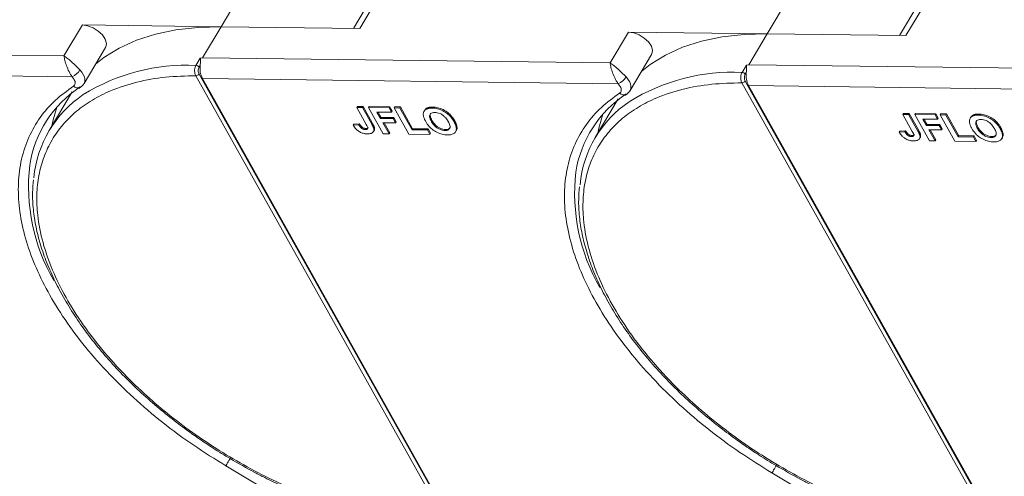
# Model space of a CAD drawing. Header units: millimetres. Extents: x -1595 to 486, y -108 to 1350.
# Tile 30 of 52: x -322 to -225, y 1157 to 1202. Entities that reach past the tile are written whole.
import ezdxf

# ---------------------------------------------------------------- set-up
doc = ezdxf.new("R2010")
doc.units = ezdxf.units.MM

msp = doc.modelspace()

# ---------------------------------------------------------------- linework, layer by layer
at = {"color": 7, "linetype": 'Continuous', "lineweight": 15}
for p, q in [((-299.683, 1204.647), (-301.794, 1201.098)), ((-286.884, 1204.108), (-288.774, 1200.93)), ((-288.163, 1200.922), (-286.052, 1204.471)), ((-246.006, 1203.956), (-248.117, 1200.407)), ((-233.207, 1203.417), (-235.097, 1200.239)), ((-234.486, 1200.231), (-232.375, 1203.78)), ((-315.424, 1201.273), (-317.234, 1198.231)), ((-301.794, 1201.098), (-315.424, 1201.273)), ((-303.603, 1198.056), (-301.794, 1201.098)), ((-301.794, 1201.098), (-288.163, 1200.922)), ((-261.748, 1200.582), (-263.557, 1197.54)), ((-248.117, 1200.407), (-261.748, 1200.582)), ((-249.926, 1197.365), (-248.117, 1200.407)), ((-248.117, 1200.407), (-234.486, 1200.231)), ((-315.262, 1195.514), (-313.151, 1199.063)), ((-317.234, 1198.231), (-357.28, 1198.746)), ((-261.585, 1194.823), (-259.474, 1198.372)), ((-304.263, 1197.297), (-303.833, 1198.019)), ((-303.954, 1197.114), (-303.843, 1197.301)), ((-303.833, 1198.019), (-303.603, 1198.056)), ((-263.557, 1197.54), (-303.603, 1198.056)), ((-250.586, 1196.606), (-250.157, 1197.329)), ((-250.157, 1197.329), (-249.926, 1197.365)), ((-209.88, 1196.849), (-249.926, 1197.365)), ((-357.306, 1196.703), (-316.426, 1196.177)), ((-316.231, 1195.919), (-316.426, 1196.177)), ((-279.477, 1152.014), (-304.274, 1196.275)), ((-279.165, 1152.189), (-303.962, 1196.45)), ((-250.277, 1196.423), (-250.166, 1196.61)), ((-303.629, 1196.012), (-262.749, 1195.486)), ((-303.629, 1196.012), (-279.408, 1152.779)), ((-262.554, 1195.228), (-262.749, 1195.486)), ((-225.8, 1151.323), (-250.598, 1195.584)), ((-225.488, 1151.498), (-250.286, 1195.759)), ((-249.953, 1195.321), (-209.072, 1194.795)), ((-249.953, 1195.321), (-225.731, 1152.088)), ((-316.429, 1194.702), (-318.69, 1190.9)), ((-315.782, 1195.013), (-315.598, 1195.141)), ((-262.105, 1194.322), (-261.921, 1194.45)), ((-288.402, 1193.261), (-288.462, 1193.16)), ((-288.402, 1193.261), (-287.834, 1193.254)), ((-287.834, 1193.254), (-287.895, 1193.153)), ((-287.834, 1193.254), (-286.926, 1191.632)), ((-262.752, 1194.011), (-265.014, 1190.209)), ((-287.529, 1191.494), (-288.462, 1193.16)), ((-288.462, 1193.16), (-287.895, 1193.153)), ((-287.895, 1193.153), (-286.986, 1191.53)), ((-287.229, 1193.246), (-287.29, 1193.145)), ((-285.848, 1190.571), (-287.29, 1193.145)), ((-287.29, 1193.145), (-285.286, 1193.119)), ((-287.229, 1193.246), (-285.225, 1193.221)), ((-285.045, 1192.69), (-286.482, 1192.709)), ((-286.482, 1192.709), (-286.131, 1192.082)), ((-286.364, 1192.707), (-286.071, 1192.183)), ((-285.225, 1193.221), (-285.286, 1193.119)), ((-285.286, 1193.119), (-285.045, 1192.69)), ((-285.225, 1193.221), (-284.985, 1192.792)), ((-284.985, 1192.792), (-285.045, 1192.69)), ((-284.734, 1193.214), (-284.794, 1193.113)), ((-283.352, 1190.539), (-284.794, 1193.113)), ((-284.794, 1193.113), (-284.227, 1193.105)), ((-284.734, 1193.214), (-284.167, 1193.207)), ((-284.167, 1193.207), (-284.227, 1193.105)), ((-284.227, 1193.105), (-283.026, 1190.961)), ((-284.167, 1193.207), (-282.965, 1191.062)), ((-281.781, 1192.886), (-281.841, 1192.785)), ((-281.54, 1193.106), (-281.601, 1193.004)), ((-280.975, 1193.199), (-281.036, 1193.097)), ((-234.725, 1192.571), (-234.785, 1192.469)), ((-233.852, 1190.804), (-234.785, 1192.469)), ((-234.785, 1192.469), (-234.218, 1192.462)), ((-234.725, 1192.571), (-234.158, 1192.563)), ((-234.158, 1192.563), (-234.218, 1192.462)), ((-234.218, 1192.462), (-233.309, 1190.84)), ((-234.158, 1192.563), (-233.249, 1190.941)), ((-233.553, 1192.555), (-233.613, 1192.454)), ((-232.171, 1189.881), (-233.613, 1192.454)), ((-233.613, 1192.454), (-231.609, 1192.428)), ((-233.553, 1192.555), (-231.549, 1192.53)), ((-231.549, 1192.53), (-231.609, 1192.428)), ((-231.609, 1192.428), (-231.369, 1191.999)), ((-231.549, 1192.53), (-231.308, 1192.101)), ((-231.057, 1192.523), (-231.118, 1192.422)), ((-229.676, 1189.849), (-231.118, 1192.422)), ((-231.118, 1192.422), (-230.55, 1192.415)), ((-231.057, 1192.523), (-230.49, 1192.516)), ((-230.49, 1192.516), (-230.55, 1192.415)), ((-230.55, 1192.415), (-229.349, 1190.27)), ((-230.49, 1192.516), (-229.289, 1190.372)), ((-227.864, 1192.415), (-227.924, 1192.313)), ((-227.299, 1192.508), (-227.359, 1192.406)), ((-288.745, 1191.53), (-288.806, 1191.428)), ((-288.257, 1191.454), (-288.806, 1191.428)), ((-288.745, 1191.53), (-288.197, 1191.556)), ((-288.197, 1191.556), (-288.257, 1191.454)), ((-286.926, 1191.632), (-286.986, 1191.53)), ((-286.071, 1192.183), (-286.131, 1192.082)), ((-286.131, 1192.082), (-284.883, 1192.066)), ((-286.071, 1192.183), (-284.823, 1192.167)), ((-284.643, 1191.637), (-285.891, 1191.653)), ((-285.891, 1191.653), (-285.281, 1190.564)), ((-285.773, 1191.651), (-285.221, 1190.666)), ((-284.823, 1192.167), (-284.883, 1192.066)), ((-284.883, 1192.066), (-284.643, 1191.637)), ((-284.823, 1192.167), (-284.583, 1191.738)), ((-284.583, 1191.738), (-284.643, 1191.637)), ((-281.125, 1191.79), (-281.065, 1191.891)), ((-278.831, 1191.857), (-278.891, 1191.756)), ((-231.369, 1191.999), (-232.806, 1192.018)), ((-232.806, 1192.018), (-232.454, 1191.391)), ((-232.688, 1192.016), (-232.394, 1191.492)), ((-232.394, 1191.492), (-232.454, 1191.391)), ((-232.454, 1191.391), (-231.207, 1191.375)), ((-232.394, 1191.492), (-231.146, 1191.476)), ((-231.308, 1192.101), (-231.369, 1191.999)), ((-231.146, 1191.476), (-231.207, 1191.375)), ((-231.207, 1191.375), (-230.966, 1190.946)), ((-231.146, 1191.476), (-230.906, 1191.047)), ((-228.104, 1192.195), (-228.165, 1192.094)), ((-287.94, 1191.234), (-288.001, 1191.133)), ((-287.557, 1191.089), (-287.618, 1190.987)), ((-286.813, 1190.778), (-286.753, 1190.88)), ((-286.716, 1191.143), (-286.776, 1191.042)), ((-285.281, 1190.564), (-285.848, 1190.571)), ((-285.281, 1190.564), (-285.221, 1190.666)), ((-281.273, 1190.513), (-283.352, 1190.539)), ((-282.965, 1191.062), (-283.026, 1190.961)), ((-283.026, 1190.961), (-281.513, 1190.942)), ((-282.965, 1191.062), (-281.453, 1191.043)), ((-281.453, 1191.043), (-281.513, 1190.942)), ((-281.513, 1190.942), (-281.273, 1190.513)), ((-281.453, 1191.043), (-281.213, 1190.614)), ((-281.273, 1190.513), (-281.213, 1190.614)), ((-279.73, 1190.988), (-279.79, 1190.887)), ((-278.74, 1190.774), (-278.68, 1190.876)), ((-235.069, 1190.839), (-235.129, 1190.738)), ((-234.58, 1190.763), (-235.129, 1190.738)), ((-235.069, 1190.839), (-234.52, 1190.865)), ((-234.52, 1190.865), (-234.58, 1190.763)), ((-234.264, 1190.544), (-234.324, 1190.442)), ((-233.881, 1190.398), (-233.941, 1190.296)), ((-233.249, 1190.941), (-233.309, 1190.84)), ((-233.039, 1190.453), (-233.099, 1190.351)), ((-230.966, 1190.946), (-232.214, 1190.962)), ((-232.214, 1190.962), (-231.604, 1189.873)), ((-232.096, 1190.961), (-231.544, 1189.975)), ((-230.906, 1191.047), (-230.966, 1190.946)), ((-229.289, 1190.372), (-229.349, 1190.27)), ((-229.289, 1190.372), (-227.776, 1190.352)), ((-227.776, 1190.352), (-227.836, 1190.251)), ((-227.776, 1190.352), (-227.536, 1189.923)), ((-227.448, 1191.099), (-227.388, 1191.2)), ((-225.154, 1191.166), (-225.214, 1191.065)), ((-233.136, 1190.088), (-233.076, 1190.189)), ((-231.604, 1189.873), (-232.171, 1189.881)), ((-231.604, 1189.873), (-231.544, 1189.975)), ((-227.596, 1189.822), (-229.676, 1189.849)), ((-229.349, 1190.27), (-227.836, 1190.251)), ((-227.836, 1190.251), (-227.596, 1189.822)), ((-227.596, 1189.822), (-227.536, 1189.923)), ((-226.053, 1190.297), (-226.114, 1190.196)), ((-225.063, 1190.083), (-225.003, 1190.185)), ((-294.377, 1153.769), (-301.325, 1157.902)), ((-240.7, 1153.078), (-247.649, 1157.211))]:
    msp.add_line(p, q, dxfattribs=at)
at = {"color": 7, "linetype": 'Continuous', "lineweight": 15, "flags": 128}
for points in [[(-313.151, 1199.063), (-313.125, 1199.111), (-313.064, 1199.463), (-313.179, 1199.871), (-313.457, 1200.291), (-313.869, 1200.679), (-314.371, 1200.993), (-314.909, 1201.198), (-315.424, 1201.273)], [(-314.127, 1197.422), (-313.309, 1198.063), (-311.798, 1199), (-310.104, 1199.771), (-308.241, 1200.37), (-306.224, 1200.793), (-304.069, 1201.036), (-301.794, 1201.098)], [(-259.474, 1198.372), (-259.449, 1198.42), (-259.387, 1198.772), (-259.502, 1199.18), (-259.78, 1199.6), (-260.193, 1199.988), (-260.695, 1200.302), (-261.232, 1200.507), (-261.748, 1200.582)], [(-260.45, 1196.731), (-259.633, 1197.373), (-258.121, 1198.309), (-256.427, 1199.08), (-254.564, 1199.68), (-252.547, 1200.102), (-250.392, 1200.346), (-248.117, 1200.407)], [(-315.664, 1196.848), (-315.478, 1196.629), (-315.332, 1196.404), (-315.232, 1196.181), (-315.18, 1195.965), (-315.178, 1195.763), (-315.227, 1195.582), (-315.262, 1195.514)], [(-261.987, 1196.157), (-261.801, 1195.938), (-261.655, 1195.714), (-261.555, 1195.49), (-261.503, 1195.274), (-261.502, 1195.072), (-261.55, 1194.891), (-261.585, 1194.823)], [(-317.936, 1193.196), (-318.337, 1191.824), (-318.44, 1191.32)], [(-264.259, 1192.505), (-264.66, 1191.133), (-264.764, 1190.629)], [(-301.325, 1157.902), (-301.278, 1157.981), (-301.221, 1158.077), (-301.156, 1158.186), (-301.086, 1158.304), (-301.014, 1158.425), (-300.942, 1158.546), (-300.898, 1158.62)], [(-247.649, 1157.211), (-247.601, 1157.29), (-247.544, 1157.387), (-247.48, 1157.495), (-247.41, 1157.613), (-247.338, 1157.734), (-247.266, 1157.855), (-247.204, 1157.959)]]:
    msp.add_lwpolyline(points, dxfattribs=at)
at = {"color": 7, "linetype": 'Continuous', "lineweight": 15}
for centre, radius, start, end in [((-305.174, 1178.029), 19.289, 87.29227, 121.83149), ((-304.284, 1196.909), 0.388, 31.84251, 86.94255), ((-301.677, 1196.998), 2.187, 172.04295, 206.79404), ((-317.126, 1197.739), 1.712, 294.14971, 328.65097), ((-304.287, 1196.664), 0.389, 271.86957, 326.65022), ((-263.449, 1197.048), 1.712, 294.14971, 328.65097), ((-251.497, 1177.339), 19.289, 87.29227, 121.83149), ((-250.607, 1196.219), 0.388, 31.84251, 86.94255), ((-248.001, 1196.307), 2.187, 172.04295, 206.79404), ((-315.893, 1195.673), 0.592, 225.54062, 298.59397), ((-250.61, 1195.973), 0.389, 271.86957, 326.65022), ((-309.451, 1185.756), 11.283, 123.39574, 171.14243), ((-309.158, 1185.23), 11.078, 123.96754, 174.74389), ((-255.774, 1185.065), 11.283, 123.39574, 171.14243), ((-262.216, 1194.982), 0.592, 225.54062, 298.59397), ((-255.481, 1184.539), 11.078, 123.96754, 174.74389), ((-302.173, 1185.396), 18.545, 173.50833, 209.95487), ((-248.496, 1184.705), 18.545, 173.50833, 209.95487)]:
    msp.add_arc(centre, radius, start, end, dxfattribs=at)
for points, knots in [([(-317.234, 1198.231), (-317.119, 1198.157), (-316.891, 1198.011), (-316.489, 1197.67), (-316.064, 1197.265), (-315.798, 1196.987), (-315.664, 1196.848)], [0, 0, 0, 0, 0.251308, 0.500635, 0.750187, 1, 1, 1, 1]), ([(-316.426, 1196.177), (-316.48, 1196.254), (-316.59, 1196.409), (-316.789, 1196.772), (-316.996, 1197.257), (-317.166, 1197.811), (-317.211, 1198.091), (-317.234, 1198.231)], [0, 0, 0, 0, 0.124054, 0.250838, 0.49978, 0.748665, 1, 1, 1, 1]), ([(-304.274, 1196.275), (-304.296, 1196.319), (-304.338, 1196.405), (-304.375, 1196.557), (-304.393, 1196.71), (-304.391, 1196.899), (-304.355, 1197.112), (-304.292, 1197.238), (-304.263, 1197.297)], [0, 0, 0, 0, 0.152956, 0.297992, 0.435105, 0.564288, 0.797856, 1, 1, 1, 1]), ([(-303.833, 1198.019), (-303.832, 1198.019), (-303.83, 1198.02), (-303.828, 1198.019), (-303.824, 1198.015), (-303.82, 1197.993), (-303.824, 1197.892), (-303.825, 1197.696), (-303.826, 1197.465), (-303.84, 1197.328), (-303.843, 1197.301)], [0, 0, 0, 0, 0.003793, 0.007579, 0.014093, 0.034497, 0.13062, 0.51526, 0.901442, 1, 1, 1, 1]), ([(-263.557, 1197.54), (-263.442, 1197.467), (-263.214, 1197.32), (-262.812, 1196.979), (-262.387, 1196.574), (-262.121, 1196.296), (-261.987, 1196.157)], [0, 0, 0, 0, 0.2513081, 0.5006346, 0.7501865, 1, 1, 1, 1]), ([(-262.749, 1195.486), (-262.804, 1195.563), (-262.914, 1195.718), (-263.112, 1196.081), (-263.319, 1196.566), (-263.49, 1197.12), (-263.534, 1197.4), (-263.557, 1197.54)], [0, 0, 0, 0, 0.1240537, 0.2508378, 0.4997796, 0.7486646, 1, 1, 1, 1]), ([(-250.157, 1197.329), (-250.156, 1197.329), (-250.154, 1197.329), (-250.151, 1197.328), (-250.147, 1197.324), (-250.143, 1197.302), (-250.147, 1197.201), (-250.149, 1197.006), (-250.149, 1196.774), (-250.163, 1196.638), (-250.166, 1196.61)], [0, 0, 0, 0, 0.003793, 0.007579, 0.014093, 0.034497, 0.13062, 0.51526, 0.901442, 1, 1, 1, 1]), ([(-279.477, 1152.014), (-280.525, 1152.066), (-282.653, 1152.172), (-286.08, 1152.761), (-289.388, 1153.614), (-292.492, 1154.67), (-295.344, 1155.84), (-298.177, 1157.206), (-300.962, 1158.762), (-303.649, 1160.478), (-306.192, 1162.326), (-308.569, 1164.281), (-310.961, 1166.514), (-313.277, 1169.019), (-315.386, 1171.753), (-317.095, 1174.47), (-318.427, 1177.182), (-319.374, 1179.9), (-319.852, 1182.382), (-319.944, 1184.585), (-319.739, 1186.507), (-319.245, 1188.316), (-318.455, 1189.987), (-317.386, 1191.493), (-316.054, 1192.806), (-314.482, 1193.919), (-312.523, 1194.909), (-310.131, 1195.689), (-307.319, 1196.198), (-305.279, 1196.25), (-304.274, 1196.275)], [0, 0, 0, 0, 0.038845, 0.078883, 0.12003, 0.152186, 0.184338, 0.217171, 0.25, 0.282833, 0.315662, 0.347818, 0.37997, 0.421121, 0.461157, 0.5, 0.538846, 0.578883, 0.62003, 0.652186, 0.684338, 0.717171, 0.75, 0.782833, 0.815662, 0.847818, 0.87997, 0.921121, 0.961156, 1, 1, 1, 1]), ([(-303.962, 1196.45), (-303.984, 1196.499), (-304.027, 1196.596), (-304.044, 1196.783), (-304.022, 1196.969), (-303.977, 1197.066), (-303.954, 1197.114)], [0, 0, 0, 0, 0.250048, 0.499879, 0.74922, 1, 1, 1, 1]), ([(-250.598, 1195.584), (-250.619, 1195.628), (-250.661, 1195.714), (-250.699, 1195.866), (-250.716, 1196.019), (-250.714, 1196.209), (-250.678, 1196.421), (-250.615, 1196.547), (-250.586, 1196.606)], [0, 0, 0, 0, 0.152956, 0.297992, 0.435105, 0.564288, 0.797856, 1, 1, 1, 1]), ([(-250.286, 1195.759), (-250.307, 1195.808), (-250.351, 1195.906), (-250.367, 1196.092), (-250.346, 1196.278), (-250.3, 1196.375), (-250.277, 1196.423)], [0, 0, 0, 0, 0.250048, 0.499879, 0.74922, 1, 1, 1, 1]), ([(-301.325, 1157.902), (-302.388, 1158.561), (-304.533, 1159.892), (-307.573, 1162.152), (-310.448, 1164.592), (-313.08, 1167.187), (-315.417, 1169.881), (-317.412, 1172.617), (-319.036, 1175.341), (-320.286, 1178.022), (-321.168, 1180.656), (-321.672, 1183.238), (-321.777, 1185.737), (-321.468, 1188.097), (-320.748, 1190.27), (-319.629, 1192.206), (-318.175, 1193.9), (-316.926, 1194.803), (-316.307, 1195.25)], [0, 0, 0, 0, 0.061038, 0.123312, 0.186438, 0.25, 0.313562, 0.376688, 0.438962, 0.5, 0.561038, 0.623312, 0.686438, 0.75, 0.813562, 0.876688, 0.938962, 1, 1, 1, 1]), ([(-316.231, 1195.919), (-316.199, 1195.852), (-316.134, 1195.715), (-316.123, 1195.525), (-316.175, 1195.36), (-316.264, 1195.287), (-316.307, 1195.25)], [0, 0, 0, 0, 0.245536, 0.5, 0.754464, 1, 1, 1, 1]), ([(-315.618, 1195.165), (-315.583, 1195.182), (-315.436, 1195.255), (-315.345, 1195.399), (-315.276, 1195.509)], [0, 0, 0, 0, 0.236146, 1, 1, 1, 1]), ([(-225.8, 1151.323), (-226.848, 1151.375), (-228.976, 1151.481), (-232.403, 1152.07), (-235.711, 1152.923), (-238.816, 1153.979), (-241.667, 1155.149), (-244.501, 1156.516), (-247.285, 1158.071), (-249.972, 1159.787), (-252.515, 1161.635), (-254.892, 1163.59), (-257.285, 1165.823), (-259.6, 1168.328), (-261.709, 1171.062), (-263.419, 1173.779), (-264.751, 1176.491), (-265.697, 1179.209), (-266.175, 1181.691), (-266.267, 1183.894), (-266.062, 1185.816), (-265.568, 1187.625), (-264.779, 1189.296), (-263.709, 1190.802), (-262.377, 1192.115), (-260.805, 1193.228), (-258.846, 1194.218), (-256.454, 1194.999), (-253.642, 1195.507), (-251.602, 1195.559), (-250.598, 1195.584)], [0, 0, 0, 0, 0.038845, 0.078883, 0.12003, 0.152186, 0.184338, 0.217171, 0.25, 0.282833, 0.315662, 0.347818, 0.37997, 0.421121, 0.461157, 0.5, 0.538846, 0.578883, 0.62003, 0.652186, 0.684338, 0.717171, 0.75, 0.782833, 0.815662, 0.847818, 0.87997, 0.921121, 0.961156, 1, 1, 1, 1]), ([(-262.554, 1195.228), (-262.522, 1195.161), (-262.458, 1195.024), (-262.446, 1194.834), (-262.498, 1194.67), (-262.587, 1194.596), (-262.631, 1194.559)], [0, 0, 0, 0, 0.2455359, 0.5, 0.7544641, 1, 1, 1, 1]), ([(-247.649, 1157.211), (-248.711, 1157.87), (-250.856, 1159.201), (-253.897, 1161.461), (-256.771, 1163.901), (-259.403, 1166.496), (-261.74, 1169.19), (-263.735, 1171.927), (-265.359, 1174.65), (-266.609, 1177.331), (-267.491, 1179.965), (-267.995, 1182.547), (-268.1, 1185.046), (-267.791, 1187.406), (-267.071, 1189.579), (-265.952, 1191.515), (-264.498, 1193.209), (-263.249, 1194.112), (-262.631, 1194.559)], [0, 0, 0, 0, 0.061038, 0.123312, 0.186438, 0.25, 0.313562, 0.376688, 0.438962, 0.5, 0.561038, 0.623312, 0.686438, 0.75, 0.813562, 0.876688, 0.938962, 1, 1, 1, 1]), ([(-261.942, 1194.474), (-261.907, 1194.491), (-261.759, 1194.564), (-261.668, 1194.708), (-261.599, 1194.819)], [0, 0, 0, 0, 0.236146, 1, 1, 1, 1]), ([(-281.917, 1192.432), (-281.917, 1192.494), (-281.915, 1192.616), (-281.841, 1192.815), (-281.725, 1192.943), (-281.614, 1192.998), (-281.601, 1193.004)], [0, 0, 0, 0, 0.2508959, 0.5021661, 0.9405117, 1, 1, 1, 1]), ([(-281.683, 1191.78), (-281.702, 1191.814), (-281.739, 1191.883), (-281.79, 1191.989), (-281.838, 1192.099), (-281.876, 1192.212), (-281.906, 1192.324), (-281.914, 1192.396), (-281.917, 1192.432)], [0, 0, 0, 0, 0.15395, 0.308181, 0.478699, 0.649961, 0.824203, 1, 1, 1, 1]), ([(-281.778, 1192.884), (-281.723, 1192.96), (-281.66, 1193.047), (-281.554, 1193.099), (-281.54, 1193.106)], [0, 0, 0, 0, 0.874905, 1, 1, 1, 1]), ([(-281.601, 1193.004), (-281.571, 1193.016), (-281.512, 1193.041), (-281.418, 1193.065), (-281.324, 1193.082), (-281.232, 1193.092), (-281.136, 1193.097), (-281.069, 1193.097), (-281.036, 1193.097)], [0, 0, 0, 0, 0.185429, 0.37219, 0.527708, 0.683877, 0.841678, 1, 1, 1, 1]), ([(-281.54, 1193.106), (-281.511, 1193.118), (-281.452, 1193.143), (-281.357, 1193.166), (-281.264, 1193.183), (-281.171, 1193.193), (-281.076, 1193.199), (-281.009, 1193.199), (-280.975, 1193.199)], [0, 0, 0, 0, 0.185429, 0.37219, 0.527708, 0.683877, 0.841678, 1, 1, 1, 1]), ([(-281.125, 1191.79), (-281.161, 1191.858), (-281.252, 1192.032), (-281.321, 1192.277), (-281.272, 1192.488), (-281.134, 1192.617), (-280.955, 1192.665), (-280.831, 1192.667), (-280.788, 1192.668)], [0, 0, 0, 0, 0.1586166, 0.4008637, 0.5730594, 0.7454856, 0.9129852, 1, 1, 1, 1]), ([(-281.065, 1191.891), (-281.101, 1191.96), (-281.194, 1192.134), (-281.251, 1192.372), (-281.241, 1192.539), (-281.194, 1192.582), (-281.193, 1192.583)], [0, 0, 0, 0, 0.274858, 0.694634, 0.993023, 1, 1, 1, 1]), ([(-281.036, 1193.097), (-280.956, 1193.094), (-280.714, 1193.084), (-280.271, 1192.979), (-279.766, 1192.723), (-279.31, 1192.356), (-279.045, 1192.02), (-278.921, 1191.807), (-278.891, 1191.756)], [0, 0, 0, 0, 0.101398, 0.306996, 0.506144, 0.685262, 0.924557, 1, 1, 1, 1]), ([(-280.975, 1193.199), (-280.895, 1193.195), (-280.653, 1193.185), (-280.211, 1193.08), (-279.706, 1192.825), (-279.25, 1192.457), (-278.985, 1192.121), (-278.861, 1191.908), (-278.831, 1191.857)], [0, 0, 0, 0, 0.101398, 0.306996, 0.506144, 0.685262, 0.924557, 1, 1, 1, 1]), ([(-280.788, 1192.668), (-280.707, 1192.663), (-280.542, 1192.652), (-280.267, 1192.562), (-280.001, 1192.412), (-279.727, 1192.172), (-279.567, 1191.951), (-279.482, 1191.804), (-279.465, 1191.775)], [0, 0, 0, 0, 0.160292, 0.321922, 0.490761, 0.657569, 0.933883, 1, 1, 1, 1]), ([(-228.241, 1191.742), (-228.24, 1191.803), (-228.238, 1191.925), (-228.164, 1192.124), (-228.048, 1192.252), (-227.937, 1192.307), (-227.924, 1192.313)], [0, 0, 0, 0, 0.2508959, 0.5021661, 0.9405117, 1, 1, 1, 1]), ([(-228.101, 1192.193), (-228.046, 1192.269), (-227.983, 1192.356), (-227.877, 1192.408), (-227.864, 1192.415)], [0, 0, 0, 0, 0.874905, 1, 1, 1, 1]), ([(-227.924, 1192.313), (-227.895, 1192.326), (-227.836, 1192.35), (-227.741, 1192.374), (-227.648, 1192.391), (-227.555, 1192.401), (-227.459, 1192.407), (-227.392, 1192.406), (-227.359, 1192.406)], [0, 0, 0, 0, 0.185429, 0.37219, 0.527708, 0.683877, 0.841678, 1, 1, 1, 1]), ([(-227.864, 1192.415), (-227.834, 1192.427), (-227.775, 1192.452), (-227.681, 1192.475), (-227.587, 1192.492), (-227.495, 1192.502), (-227.399, 1192.508), (-227.332, 1192.508), (-227.299, 1192.508)], [0, 0, 0, 0, 0.185429, 0.37219, 0.527708, 0.683877, 0.841678, 1, 1, 1, 1]), ([(-227.359, 1192.406), (-227.279, 1192.403), (-227.037, 1192.393), (-226.595, 1192.288), (-226.09, 1192.032), (-225.633, 1191.665), (-225.368, 1191.329), (-225.244, 1191.116), (-225.214, 1191.065)], [0, 0, 0, 0, 0.101398, 0.306996, 0.506144, 0.685262, 0.924557, 1, 1, 1, 1]), ([(-227.299, 1192.508), (-227.219, 1192.504), (-226.977, 1192.494), (-226.534, 1192.389), (-226.029, 1192.134), (-225.573, 1191.766), (-225.308, 1191.43), (-225.184, 1191.217), (-225.154, 1191.166)], [0, 0, 0, 0, 0.101398, 0.306996, 0.506144, 0.685262, 0.924557, 1, 1, 1, 1]), ([(-287.414, 1190.559), (-287.495, 1190.563), (-287.678, 1190.572), (-287.991, 1190.658), (-288.296, 1190.828), (-288.593, 1191.091), (-288.722, 1191.296), (-288.806, 1191.428)], [0, 0, 0, 0, 0.155292, 0.353145, 0.543243, 0.704067, 1, 1, 1, 1]), ([(-288.001, 1191.133), (-288.023, 1191.152), (-288.067, 1191.191), (-288.116, 1191.25), (-288.158, 1191.304), (-288.193, 1191.354), (-288.226, 1191.404), (-288.247, 1191.437), (-288.257, 1191.454)], [0, 0, 0, 0, 0.193806, 0.393127, 0.544069, 0.695412, 0.847613, 1, 1, 1, 1]), ([(-288.197, 1191.556), (-288.186, 1191.538), (-288.165, 1191.504), (-288.13, 1191.451), (-288.091, 1191.397), (-288.048, 1191.342), (-288, 1191.286), (-287.96, 1191.252), (-287.94, 1191.234)], [0, 0, 0, 0, 0.155996, 0.312125, 0.480895, 0.650212, 0.823248, 1, 1, 1, 1]), ([(-287.529, 1191.494), (-287.492, 1191.426), (-287.428, 1191.307), (-287.377, 1191.164), (-287.378, 1191.072), (-287.42, 1191.023), (-287.499, 1190.991), (-287.573, 1190.989), (-287.618, 1190.987)], [0, 0, 0, 0, 0.292027, 0.504854, 0.613905, 0.723685, 0.829816, 1, 1, 1, 1]), ([(-286.986, 1191.53), (-286.967, 1191.496), (-286.929, 1191.427), (-286.883, 1191.335), (-286.845, 1191.253), (-286.817, 1191.182), (-286.791, 1191.111), (-286.781, 1191.065), (-286.776, 1191.042)], [0, 0, 0, 0, 0.20827, 0.416707, 0.561481, 0.706573, 0.852825, 1, 1, 1, 1]), ([(-286.926, 1191.632), (-286.907, 1191.597), (-286.869, 1191.529), (-286.822, 1191.436), (-286.785, 1191.355), (-286.757, 1191.284), (-286.731, 1191.213), (-286.721, 1191.167), (-286.716, 1191.143)], [0, 0, 0, 0, 0.20827, 0.416707, 0.561481, 0.706573, 0.852825, 1, 1, 1, 1]), ([(-279.549, 1190.458), (-279.629, 1190.461), (-279.871, 1190.471), (-280.315, 1190.574), (-280.823, 1190.83), (-281.278, 1191.199), (-281.536, 1191.528), (-281.656, 1191.735), (-281.683, 1191.78)], [0, 0, 0, 0, 0.102171, 0.30922, 0.51365, 0.692275, 0.932413, 1, 1, 1, 1]), ([(-279.79, 1190.887), (-279.872, 1190.892), (-280.037, 1190.904), (-280.314, 1191), (-280.591, 1191.157), (-280.88, 1191.413), (-281.036, 1191.636), (-281.117, 1191.775), (-281.125, 1191.79)], [0, 0, 0, 0, 0.15971, 0.320429, 0.491074, 0.67705, 0.96629, 1, 1, 1, 1]), ([(-279.73, 1190.988), (-279.812, 1190.994), (-279.977, 1191.005), (-280.254, 1191.102), (-280.531, 1191.259), (-280.82, 1191.514), (-280.976, 1191.737), (-281.056, 1191.877), (-281.065, 1191.891)], [0, 0, 0, 0, 0.15971, 0.320429, 0.491074, 0.67705, 0.96629, 1, 1, 1, 1]), ([(-279.465, 1191.775), (-279.429, 1191.707), (-279.328, 1191.514), (-279.26, 1191.246), (-279.343, 1191.032), (-279.499, 1190.917), (-279.67, 1190.888), (-279.771, 1190.887), (-279.79, 1190.887)], [0, 0, 0, 0, 0.1585903, 0.4472388, 0.6203806, 0.7935748, 0.9612953, 1, 1, 1, 1]), ([(-278.891, 1191.756), (-278.855, 1191.687), (-278.745, 1191.48), (-278.644, 1191.152), (-278.684, 1190.814), (-278.888, 1190.578), (-279.2, 1190.467), (-279.443, 1190.461), (-279.549, 1190.458)], [0, 0, 0, 0, 0.101888, 0.307343, 0.492963, 0.678647, 0.860791, 1, 1, 1, 1]), ([(-278.831, 1191.857), (-278.794, 1191.788), (-278.684, 1191.581), (-278.593, 1191.259), (-278.593, 1190.989), (-278.678, 1190.899), (-278.692, 1190.884)], [0, 0, 0, 0, 0.192169, 0.579672, 0.929764, 1, 1, 1, 1]), ([(-228.006, 1191.089), (-228.025, 1191.123), (-228.063, 1191.192), (-228.114, 1191.298), (-228.161, 1191.408), (-228.2, 1191.521), (-228.229, 1191.633), (-228.237, 1191.705), (-228.241, 1191.742)], [0, 0, 0, 0, 0.15395, 0.308181, 0.478699, 0.649961, 0.824203, 1, 1, 1, 1]), ([(-227.448, 1191.099), (-227.484, 1191.167), (-227.576, 1191.341), (-227.644, 1191.586), (-227.596, 1191.797), (-227.458, 1191.926), (-227.278, 1191.974), (-227.154, 1191.977), (-227.112, 1191.977)], [0, 0, 0, 0, 0.1586166, 0.4008637, 0.5730594, 0.7454856, 0.9129852, 1, 1, 1, 1]), ([(-227.388, 1191.2), (-227.425, 1191.269), (-227.517, 1191.443), (-227.574, 1191.681), (-227.564, 1191.848), (-227.517, 1191.891), (-227.516, 1191.892)], [0, 0, 0, 0, 0.2748579, 0.6946344, 0.9930226, 1, 1, 1, 1]), ([(-227.112, 1191.977), (-227.03, 1191.972), (-226.866, 1191.961), (-226.591, 1191.871), (-226.324, 1191.721), (-226.051, 1191.482), (-225.89, 1191.26), (-225.805, 1191.113), (-225.789, 1191.085)], [0, 0, 0, 0, 0.1602922, 0.3219224, 0.4907614, 0.6575692, 0.9338827, 1, 1, 1, 1]), ([(-287.618, 1190.987), (-287.643, 1190.988), (-287.693, 1190.991), (-287.767, 1191.008), (-287.836, 1191.032), (-287.894, 1191.061), (-287.95, 1191.094), (-287.984, 1191.12), (-288.001, 1191.133)], [0, 0, 0, 0, 0.202387, 0.410907, 0.557829, 0.709472, 0.853224, 1, 1, 1, 1]), ([(-287.94, 1191.234), (-287.901, 1191.206), (-287.826, 1191.152), (-287.7, 1191.104), (-287.613, 1191.09), (-287.567, 1191.089), (-287.557, 1191.089)], [0, 0, 0, 0, 0.330398, 0.624767, 0.917361, 1, 1, 1, 1]), ([(-287.557, 1191.089), (-287.508, 1191.091), (-287.429, 1191.094), (-287.351, 1191.129), (-287.336, 1191.163), (-287.33, 1191.177)], [0, 0, 0, 0, 0.495374, 0.790754, 1, 1, 1, 1]), ([(-286.776, 1191.042), (-286.772, 1190.978), (-286.764, 1190.851), (-286.856, 1190.698), (-287.059, 1190.573), (-287.28, 1190.564), (-287.414, 1190.559)], [0, 0, 0, 0, 0.20646, 0.413515, 0.645211, 1, 1, 1, 1]), ([(-286.716, 1191.143), (-286.709, 1191.078), (-286.698, 1190.98), (-286.746, 1190.909), (-286.762, 1190.885)], [0, 0, 0, 0, 0.663161, 1, 1, 1, 1]), ([(-279.284, 1191.178), (-279.288, 1191.166), (-279.312, 1191.096), (-279.444, 1191.021), (-279.61, 1190.989), (-279.711, 1190.988), (-279.73, 1190.988)], [0, 0, 0, 0, 0.084934, 0.502415, 0.906703, 1, 1, 1, 1]), ([(-233.737, 1189.868), (-233.818, 1189.872), (-234.001, 1189.881), (-234.314, 1189.967), (-234.619, 1190.138), (-234.916, 1190.401), (-235.045, 1190.605), (-235.129, 1190.738)], [0, 0, 0, 0, 0.155292, 0.353145, 0.543243, 0.704067, 1, 1, 1, 1]), ([(-234.324, 1190.442), (-234.346, 1190.461), (-234.39, 1190.5), (-234.439, 1190.559), (-234.481, 1190.613), (-234.516, 1190.663), (-234.549, 1190.713), (-234.57, 1190.746), (-234.58, 1190.763)], [0, 0, 0, 0, 0.193806, 0.393127, 0.544069, 0.695412, 0.847613, 1, 1, 1, 1]), ([(-234.52, 1190.865), (-234.509, 1190.847), (-234.488, 1190.813), (-234.453, 1190.76), (-234.415, 1190.706), (-234.372, 1190.651), (-234.323, 1190.596), (-234.284, 1190.561), (-234.264, 1190.544)], [0, 0, 0, 0, 0.155996, 0.312125, 0.480895, 0.650212, 0.823248, 1, 1, 1, 1]), ([(-233.941, 1190.296), (-233.966, 1190.298), (-234.016, 1190.3), (-234.091, 1190.317), (-234.159, 1190.341), (-234.217, 1190.37), (-234.273, 1190.404), (-234.307, 1190.429), (-234.324, 1190.442)], [0, 0, 0, 0, 0.202387, 0.410907, 0.557829, 0.709472, 0.853224, 1, 1, 1, 1]), ([(-234.264, 1190.544), (-234.224, 1190.515), (-234.149, 1190.461), (-234.023, 1190.414), (-233.936, 1190.4), (-233.891, 1190.398), (-233.881, 1190.398)], [0, 0, 0, 0, 0.330398, 0.624767, 0.917361, 1, 1, 1, 1]), ([(-233.852, 1190.804), (-233.815, 1190.735), (-233.752, 1190.616), (-233.7, 1190.473), (-233.702, 1190.381), (-233.743, 1190.332), (-233.823, 1190.3), (-233.896, 1190.298), (-233.941, 1190.296)], [0, 0, 0, 0, 0.292027, 0.504854, 0.613905, 0.723685, 0.829816, 1, 1, 1, 1]), ([(-233.881, 1190.398), (-233.831, 1190.4), (-233.752, 1190.403), (-233.674, 1190.438), (-233.659, 1190.472), (-233.653, 1190.486)], [0, 0, 0, 0, 0.495374, 0.790754, 1, 1, 1, 1]), ([(-233.099, 1190.351), (-233.095, 1190.288), (-233.087, 1190.16), (-233.179, 1190.007), (-233.382, 1189.882), (-233.603, 1189.873), (-233.737, 1189.868)], [0, 0, 0, 0, 0.20646, 0.413515, 0.645211, 1, 1, 1, 1]), ([(-233.309, 1190.84), (-233.29, 1190.805), (-233.253, 1190.737), (-233.206, 1190.644), (-233.168, 1190.562), (-233.141, 1190.492), (-233.114, 1190.42), (-233.104, 1190.374), (-233.099, 1190.351)], [0, 0, 0, 0, 0.20827, 0.416707, 0.561481, 0.706573, 0.852825, 1, 1, 1, 1]), ([(-233.249, 1190.941), (-233.23, 1190.907), (-233.192, 1190.838), (-233.146, 1190.746), (-233.108, 1190.664), (-233.08, 1190.593), (-233.054, 1190.522), (-233.044, 1190.476), (-233.039, 1190.453)], [0, 0, 0, 0, 0.20827, 0.416707, 0.561481, 0.706573, 0.852825, 1, 1, 1, 1]), ([(-233.039, 1190.453), (-233.032, 1190.387), (-233.021, 1190.289), (-233.069, 1190.218), (-233.086, 1190.195)], [0, 0, 0, 0, 0.663161, 1, 1, 1, 1]), ([(-225.872, 1189.767), (-225.952, 1189.77), (-226.194, 1189.78), (-226.638, 1189.883), (-227.146, 1190.14), (-227.602, 1190.508), (-227.859, 1190.837), (-227.979, 1191.044), (-228.006, 1191.089)], [0, 0, 0, 0, 0.102171, 0.30922, 0.51365, 0.692275, 0.932413, 1, 1, 1, 1]), ([(-226.114, 1190.196), (-226.196, 1190.201), (-226.36, 1190.213), (-226.637, 1190.309), (-226.914, 1190.466), (-227.204, 1190.722), (-227.36, 1190.945), (-227.44, 1191.084), (-227.448, 1191.099)], [0, 0, 0, 0, 0.1597099, 0.3204292, 0.4910735, 0.6770503, 0.9662903, 1, 1, 1, 1]), ([(-226.053, 1190.297), (-226.135, 1190.303), (-226.3, 1190.314), (-226.577, 1190.411), (-226.854, 1190.568), (-227.143, 1190.823), (-227.299, 1191.046), (-227.38, 1191.186), (-227.388, 1191.2)], [0, 0, 0, 0, 0.1597099, 0.3204292, 0.4910735, 0.6770503, 0.9662903, 1, 1, 1, 1]), ([(-225.789, 1191.085), (-225.753, 1191.016), (-225.651, 1190.823), (-225.583, 1190.555), (-225.666, 1190.342), (-225.822, 1190.226), (-225.993, 1190.197), (-226.095, 1190.196), (-226.114, 1190.196)], [0, 0, 0, 0, 0.15859, 0.447239, 0.620381, 0.793575, 0.961295, 1, 1, 1, 1]), ([(-225.607, 1190.487), (-225.611, 1190.476), (-225.636, 1190.405), (-225.767, 1190.33), (-225.933, 1190.298), (-226.034, 1190.297), (-226.053, 1190.297)], [0, 0, 0, 0, 0.084934, 0.502415, 0.906703, 1, 1, 1, 1]), ([(-225.214, 1191.065), (-225.178, 1190.996), (-225.068, 1190.789), (-224.967, 1190.461), (-225.007, 1190.123), (-225.211, 1189.887), (-225.524, 1189.776), (-225.767, 1189.77), (-225.872, 1189.767)], [0, 0, 0, 0, 0.101888, 0.307343, 0.492963, 0.678647, 0.860791, 1, 1, 1, 1]), ([(-225.154, 1191.166), (-225.117, 1191.098), (-225.007, 1190.89), (-224.917, 1190.569), (-224.916, 1190.298), (-225.001, 1190.208), (-225.015, 1190.193)], [0, 0, 0, 0, 0.192169, 0.579672, 0.929764, 1, 1, 1, 1]), ([(-320.238, 1186.048), (-320.275, 1185.63), (-320.36, 1184.68), (-320.27, 1183.124), (-320.011, 1181.408), (-319.565, 1179.653), (-318.944, 1177.872), (-318.15, 1176.076), (-317.192, 1174.277), (-316.076, 1172.485), (-314.813, 1170.714), (-313.412, 1168.974), (-311.889, 1167.281), (-310.263, 1165.652), (-308.569, 1164.112), (-306.868, 1162.702), (-305.327, 1161.529), (-303.912, 1160.526), (-302.498, 1159.58), (-301.467, 1158.953), (-300.907, 1158.611)], [0, 0, 0, 0, 0.047763, 0.108564, 0.169412, 0.23026, 0.29107, 0.351811, 0.412448, 0.472949, 0.533269, 0.593337, 0.65303, 0.712106, 0.770046, 0.825494, 0.876205, 0.912323, 0.952312, 1, 1, 1, 1]), ([(-266.561, 1185.358), (-266.598, 1184.939), (-266.683, 1183.989), (-266.593, 1182.433), (-266.334, 1180.718), (-265.888, 1178.962), (-265.267, 1177.181), (-264.474, 1175.385), (-263.515, 1173.586), (-262.4, 1171.794), (-261.136, 1170.023), (-259.735, 1168.283), (-258.212, 1166.59), (-256.586, 1164.961), (-254.892, 1163.421), (-253.191, 1162.011), (-251.651, 1160.839), (-250.235, 1159.835), (-248.822, 1158.889), (-247.791, 1158.262), (-247.23, 1157.92)], [0, 0, 0, 0, 0.047763, 0.108564, 0.169412, 0.23026, 0.29107, 0.351811, 0.412448, 0.472949, 0.533269, 0.593337, 0.65303, 0.712106, 0.770046, 0.825494, 0.876205, 0.912323, 0.952312, 1, 1, 1, 1]), ([(-300.907, 1158.611), (-300.102, 1158.148), (-298.974, 1157.498), (-297.273, 1156.626), (-295.815, 1155.925), (-294.063, 1155.16), (-292.218, 1154.435), (-290.287, 1153.765), (-288.304, 1153.174), (-286.295, 1152.674), (-284.281, 1152.276), (-282.283, 1151.995), (-280.579, 1151.835), (-279.57, 1151.819), (-279.196, 1151.814)], [0, 0, 0, 0, 0.1137, 0.159318, 0.234954, 0.313176, 0.396777, 0.483673, 0.573025, 0.664169, 0.756641, 0.850112, 0.944348, 1, 1, 1, 1]), ([(-247.23, 1157.92), (-246.425, 1157.457), (-245.297, 1156.807), (-243.596, 1155.935), (-242.138, 1155.234), (-240.387, 1154.469), (-238.541, 1153.744), (-236.61, 1153.075), (-234.627, 1152.483), (-232.619, 1151.984), (-230.604, 1151.586), (-228.606, 1151.304), (-226.902, 1151.144), (-225.893, 1151.129), (-225.519, 1151.123)], [0, 0, 0, 0, 0.1137, 0.159318, 0.234954, 0.313176, 0.396777, 0.483673, 0.573025, 0.664169, 0.756641, 0.850112, 0.944348, 1, 1, 1, 1])]:
    msp.add_open_spline(points, degree=3, knots=knots, dxfattribs=at)

doc.saveas('drawing.dxf')
